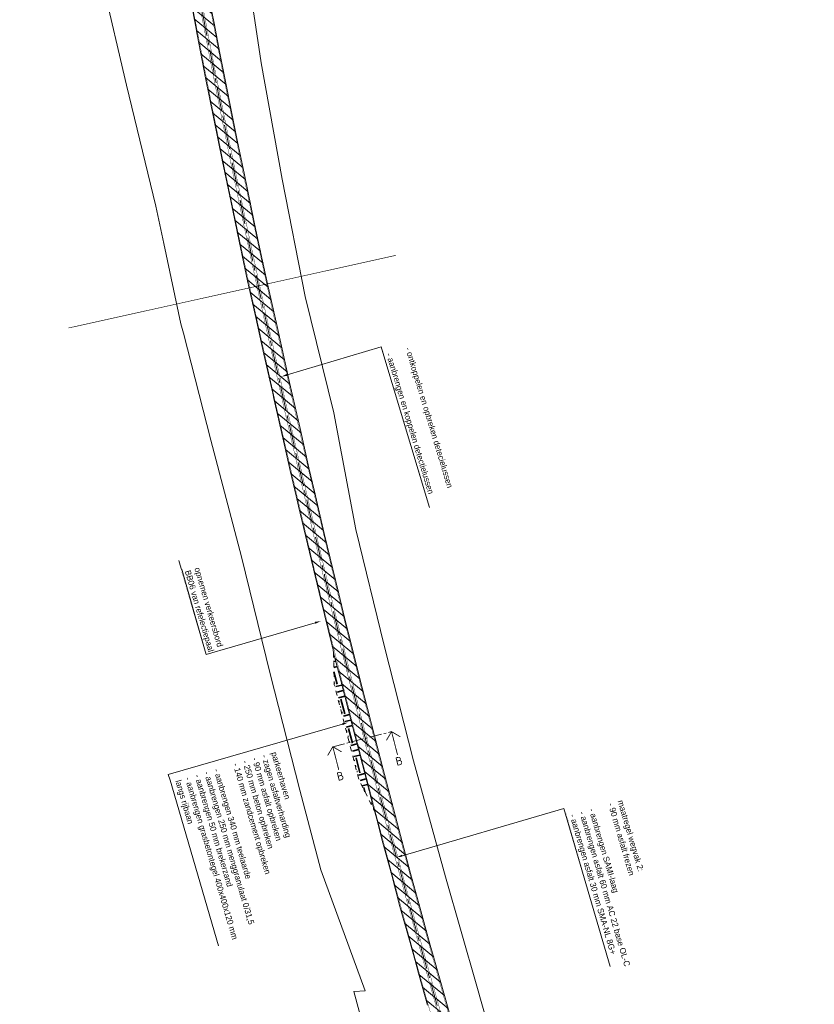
# Model space of a CAD drawing. Header units: metres. Extents: x 0 to 178216, y 0 to 407261.
# Tile 6 of 126: x 177883 to 178214, y 385651 to 386062. Entities that reach past the tile are written whole.
import ezdxf
from ezdxf import colors
from ezdxf.entities.mleader import LeaderData, LeaderLine
from ezdxf.enums import TextEntityAlignment as Align
from ezdxf.math import Vec2, Vec3

# ---------------------------------------------------------------- set-up
doc = ezdxf.new("R2010")
doc.units = ezdxf.units.M
for name, pattern in [('AM-AS', [16, 10, -2, 2, -2]), ('PHANTOM', [63.5, 31.75, -6.35, 6.35, -6.35, 6.35, -6.35]), ('VW-3-3_STREEP', [6, 3, -3]), ('XX-CENTER', [8, 5, -1, 1, -1]), ('XX-HIDDEN', [4, 2, -2])]:
    doc.linetypes.add(name, pattern=pattern)
doc.layers.get('0').update_dxf_attribs({"lineweight": 18})
for name, color, linetype, lineweight in [('B-WE-VH-VERHARDING_KANTVERHARDING-G', 50, 'Continuous', 18), ('N-WE-VH-KANTOPSLUITING_VOORKANTBAND-G', 50, 'Continuous', 35), ('N-WE-VH-MATERIAALGRENS-G', 7, 'XX-HIDDEN', 18), ('N-WE-VH-VERHARDING_ASFALT-WEGVAK_2', 7, 'Continuous', 18), ('N-WE-VW-MARKERING_LANGS_STREEP_33-G', 7, 'VW-3-3_STREEP', 18), ('N-WE-VW-MARKERING_LANGS_STREEP_DOORGETROKKEN_3X015-G', 7, 'Continuous', 18), ('X-XX-AL-TEKENBLAD-T50-2_2', 7, 'Continuous', 18), ('X-XX-AL-VERWIJZING-S', 7, 'XX-CENTER', 18), ('X-XX-AL-VERWIJZING_DOORSNEDE-G', 7, 'XX-CENTER', 18), ('X-XX-AL-WERKGRENS-G_OVERZICHTSKAART', 7, 'XX-WERKGRENS', 18), ('X02-XX-AL-REFERENTIE-G', 7, 'Continuous', 18)]:
    doc.layers.add(name, color=color, linetype=linetype, lineweight=lineweight)
doc.layers.add('N-WE-AM-AS_WEG-G', color=10, linetype='AM-AS', lineweight=18, plot=False)
doc.layers.add('X-XX-AL-HULPLIJN-G', color=210, linetype='Continuous', lineweight=18, plot=False)
doc.styles.add('Futurabook1-1000', font='LT.TTF', dxfattribs={"height": 2.5})
doc.styles.add('NLCS-ISO', font='NLCS-ISO.ttf')
doc.styles.add('NLCS-ISO-M200-T35', font='NLCS-ISO.ttf', dxfattribs={"height": 0.7})
doc.linetypes.add('XX-WERKGRENS', pattern='A,0,[137,NLCS.SHX,S=0.1,R=0,X=-1.1,Y=-1.35],-6', length=6)

# ---------------------------------------------------------------- blocks, each defined once
blk = doc.blocks.new('SAL-VERWIJZING_AANZICHT_BOVEN-SO')
at = {"linetype": 'Continuous', "const_width": 0.35, "flags": 128}
for points in [[(3, 7), (0, 10), (-3, 7)], [(0, 10), (0, 0)]]:
    blk.add_lwpolyline(points, dxfattribs=at)
at = {"lineweight": 50, "style": 'NLCS-ISO'}
blk.add_attdef('...', text='', height=5, dxfattribs=at).set_placement((-0.02, -0.9), align=Align.TOP_CENTER)

msp = doc.modelspace()

# ---------------------------------------------------------------- hatches: boundary and pattern name
at = {"layer": 'N-WE-VH-KANTOPSLUITING_VOORKANTBAND-G', "transparency": 33554559}
h = msp.add_hatch(dxfattribs=at)
h.set_pattern_fill('EARTH', color=256, angle=194.497486)
h.paths.add_polyline_path([(178021.7302, 385766.3336), (178020.9076, 385769.539), (178017.5024, 385782.8864), (178016.8774, 385785.397), (178016.307, 385787.589), (178013.549, 385798.071), (178013.92, 385784.743), (178018.196, 385768.207), (178024.102, 385745.365), (178030.4611, 385732.4763), (178027.5206, 385743.8169), (178024.4402, 385755.7794)])
h.paths.add_polyline_path([(178021.831, 385766.355), (178021.685, 385766.921), (178016.8774, 385785.397), (178017.5024, 385782.8864), (178020.9076, 385769.539), (178021.7302, 385766.3336), (178024.4402, 385755.7794), (178027.5206, 385743.8169), (178030.4611, 385732.4763), (178030.516, 385732.365), (178026.481, 385748.27)])
at = {"layer": 'N-WE-VH-VERHARDING_ASFALT-WEGVAK_2', "transparency": 33554687}
h = msp.add_hatch(dxfattribs=at)
h.set_pattern_fill('ANSI31', color=256, angle=180.002807)
h.set_pattern_definition([(140.42479, (177885.5417, 386960.7556), (-2.0227626, -2.447255), [])])
h.paths.add_polyline_path([(177995.214, 385910.867), (177990.028, 385934.185), (177986.022, 385952.065), (177983.719, 385962.826), (177980.669, 385977.141), (177976.398, 385997.486), (177973.338, 386012.022), (177966.182, 386048.283), (177963.759, 386060.775), (177962.81, 386065.614), (177959.974, 386079.994), (177955.459, 386104.901), (177951.661, 386126.063), (177947.878, 386147.787), (177945.933, 386159.066), (177943.877, 386170.102), (177938.124, 386204.591), (177933.832, 386231.2), (177930.761, 386251.328), (177929.78, 386257.652), (177927.203, 386274.858), (177924.737, 386292.159), (177921.122, 386316.742), (177918.187, 386337.915), (177915.695, 386356.606), (177915.369, 386358.957), (177912.773, 386379.72), (177910.897, 386393.76), (177909.165, 386410.205), (177907.492, 386425.268), (177905.944, 386439.664), (177904.344, 386455.783), (177902.683, 386475.121), (177901.426, 386491.352), (177900.331, 386507.512), (177899.43, 386523.217), (177898.407, 386544.159), (177897.917, 386555.42), (177897.562, 386563.588), (177897.004, 386577.494), (177896.957, 386579.046), (177896.6, 386590.662), (177896.229, 386603.484), (177892.69, 386604.411), (177892.121, 386604.56), (177891.972, 386604.6), (177891.546, 386604.711), (177888.408, 386605.533), (177888.048, 386605.627), (177887.857, 386605.678), (177887.914, 386603.549), (177888.167, 386597.635), (177888.709, 386584.133), (177889.198, 386569.221), (177889.88, 386555.039), (177889.912, 386554.37), (177890.755, 386537.173), (177891.586, 386522.126), (177892.404, 386508.173), (177892.48, 386507.043), (177893.63, 386490.053), (177895.523, 386466.369), (177896.573, 386455.077), (177897.119, 386449.202), (177898.862, 386431.343), (177900.43, 386416.011), (177902.622, 386396.9), (177904.976, 386377.49), (177906.422, 386366.255), (177907.584, 386357.342), (177907.819, 386355.624), (177910.422, 386336.561), (177912.776, 386319.744), (177915.744, 386299.052), (177917.564, 386286.522), (177920.218, 386268.705), (177922.087, 386256.492), (177922.277, 386255.247), (177922.92, 386251.049), (177923.084, 386249.981), (177926.012, 386230.937), (177928.795, 386213.276), (177931.911, 386194.143), (177935.064, 386175.572), (177937.832, 386159.073), (177938.076, 386157.701), (177940.697, 386142.93), (177943.9, 386124.763), (177946.583, 386109.706), (177949.598, 386093.491), (177952.64, 386077.486), (177956.099, 386059.274), (177956.687, 386056.175), (177960.199, 386038.069), (177963.626, 386020.954), (177967.244, 386003.055), (177970.673, 385986.64), (177974.249, 385969.854), (177976.079, 385961.24), (177977.755, 385953.354), (177981.126, 385938.045), (177984.527, 385922.71), (177988.206, 385906.446), (177988.71, 385904.232), (177992.436, 385887.848), (177995.572, 385874.122), (177998.01, 385863.567), (177999.01, 385859.237), (178001.877, 385847.039), (178008.457, 385819.728), (178012.798, 385802.088), (178013.423, 385799.313), (178013.549, 385798.071), (178016.307, 385787.589), (178021.685, 385766.921), (178021.831, 385766.355), (178026.481, 385748.27), (178030.516, 385732.365), (178030.84, 385731.653), (178031.624, 385728.672), (178034.224, 385718.79), (178037.884, 385705.216), (178041.328, 385692.151), (178045.26, 385678.18), (178047.636, 385669.684), (178049.057, 385664.358), (178052.837, 385650.99), (178057.395, 385634.763), (178057.91, 385632.958), (178059.044, 385628.983), (178060.149, 385625.109), (178060.676, 385623.26), (178065.521, 385606.743), (178069.933, 385591.761), (178073.094, 385581.093), (178075.42, 385573.544), (178077.613, 385566.012), (178082.439, 385550.172), (178087.015, 385535.14), (178097.445, 385501.575), (178101.002, 385490.27), (178104.971, 385477.898), (178105.815, 385475.267), (178111.202, 385458.48), (178116.002, 385443.708), (178119.922, 385432.228), (178124.533, 385418.284), (178129.19, 385404.253), (178135.288, 385386.348), (178136.502, 385382.9), (178141.818, 385367.81), (178147.533, 385351.355), (178153.768, 385333.815), (178158.723, 385320.005), (178163.972, 385305.378), (178168.804, 385292.035), (178170.083, 385288.565), (178174.559, 385276.417), (178175.223, 385274.041), (178176.862, 385268.394), (178178.746, 385262.622), (178180.749, 385256.427), (178182.1771, 385252.0249), (178190.9493, 385255.3569), (178182.428, 385277.926), (178177.581, 385291.227), (178175.06, 385298.147), (178167.121, 385319.938), (178160.274, 385339.248), (178153.55, 385358.159), (178146.875, 385377.426), (178144.102, 385385.56), (178140.991, 385394.681), (178135.185, 385411.663), (178128.952, 385430.183), (178116.226, 385468.907), (178112.521, 385480.37), (178110.199, 385487.551), (178108.642, 385492.458), (178103.472, 385508.678), (178098.808, 385523.904), (178092.8, 385543.42), (178086.881, 385563.008), (178082.947, 385575.771), (178081.673, 385580.026), (178075.161, 385602.218), (178070.098, 385619.523), (178067.898, 385627.228), (178066.786, 385631.019), (178065.628, 385634.98), (178064.272, 385639.64), (178060.15, 385654.034), (178055.21, 385671.8), (178053.943, 385676.113), (178049.175, 385693.523), (178045.785, 385706.033), (178040.921, 385724.522), (178034.173, 385749.966), (178029.497, 385768.313), (178028.863, 385770.538), (178024.431, 385787.831), (178020.951, 385801.821), (178018.377, 385812.126), (178015.808, 385822.674), (178009.752, 385847.83), (178005.67, 385865.353), (178003.281, 385875.327), (177999.64, 385891.715)])

# ---------------------------------------------------------------- linework, layer by layer
at = {"layer": 'B-WE-VH-VERHARDING_KANTVERHARDING-G', "ltscale": 0.2, "flags": 128}
for points in [[(177952.64, 386077.486), (177956.099, 386059.274), (177956.687, 386056.175), (177960.199, 386038.069), (177963.626, 386020.954), (177967.244, 386003.055), (177970.673, 385986.64), (177974.249, 385969.854), (177976.079, 385961.24), (177977.755, 385953.354), (177981.126, 385938.045), (177984.527, 385922.71), (177988.206, 385906.446), (177988.71, 385904.232), (177992.436, 385887.848), (177995.572, 385874.122), (177998.01, 385863.567), (177999.01, 385859.237), (178001.877, 385847.039), (178008.457, 385819.728), (178012.798, 385802.088), (178013.423, 385799.313), (178013.549, 385798.071), (178016.307, 385787.589), (178021.685, 385766.921), (178021.831, 385766.355), (178026.481, 385748.27), (178030.516, 385732.365)], [(178064.272, 385639.64), (178060.15, 385654.034), (178055.21, 385671.8), (178053.943, 385676.113), (178049.175, 385693.523), (178045.785, 385706.033), (178040.921, 385724.522), (178034.173, 385749.966), (178029.497, 385768.313), (178028.863, 385770.538), (178024.431, 385787.831), (178020.951, 385801.821), (178018.377, 385812.126), (178015.808, 385822.674), (178009.752, 385847.83), (178005.67, 385865.353), (178003.281, 385875.327), (177999.64, 385891.715), (177995.214, 385910.867), (177990.028, 385934.185), (177986.022, 385952.065), (177983.719, 385962.826), (177980.669, 385977.141), (177976.398, 385997.486), (177973.338, 386012.022), (177966.182, 386048.283), (177963.759, 386060.775), (177962.81, 386065.614)], [(178030.516, 385732.365), (178030.84, 385731.653), (178031.624, 385728.672), (178034.224, 385718.79), (178037.884, 385705.216), (178041.328, 385692.151), (178045.26, 385678.18), (178047.636, 385669.684), (178049.057, 385664.358), (178052.837, 385650.99)]]:
    msp.add_lwpolyline(points, dxfattribs=at)
at = {"layer": 'N-WE-AM-AS_WEG-G', "flags": 128}
msp.add_lwpolyline([(177891.9878, 386604.6), (177891.9998, 386604.3061), (177892.3178, 386594.7216), (177892.6437, 386584.0038), (177893.0856, 386572.5652), (177893.5466, 386561.2911), (177893.8325, 386555.2265), (177894.5894, 386539.1328), (177894.9833, 386531.6727), (177895.5672, 386521.101), (177896.4361, 386507.2818), (177896.5551, 386505.3923), (177897.3279, 386493.5849), (177898.1976, 386481.8407), (177899.5763, 386465.0739), (177900.4272, 386455.4262), (177900.59, 386453.5799), (177901.5707, 386443.7888), (177903.0875, 386428.6935), (177904.5612, 386415.0303), (177905.9361, 386402.8688), (177907.3999, 386390.1184), (177908.8345, 386378.1542), (177910.3182, 386366.525), (177911.7001, 386356.0689), (177912.0569, 386353.3633), (177915.8656, 386325.7794), (177918.0634, 386310.2298), (177919.9862, 386296.9372), (177921.9721, 386283.4686), (177924.404, 386266.9186), (177925.8958, 386257.0707), (177926.0848, 386255.8246), (177926.7128, 386251.6791), (177929.1345, 386235.9155), (177931.6512, 386219.9866), (177934.113, 386204.8932), (177936.3378, 386191.413), (177938.8786, 386176.1873), (177941.9274, 386158.3693), (177943.0692, 386151.7019), (177945.342, 386138.9737), (177947.9818, 386123.893), (177950.6265, 386109.5518), (177955.3472, 386083.7893), (177958.0437, 386069.6887), (177959.9246, 386060.0194), (177960.7417, 386055.817), (177963.4435, 386041.778), (177966.4421, 386026.721), (177969.052, 386013.7723), (177971.7005, 386000.6046), (177974.5082, 385987.3483), (177977.4921, 385973.0768), (177979.8528, 385962.0429), (177980.1157, 385960.8158), (177982.8624, 385948.2262), (177985.8661, 385934.6202), (177988.458, 385922.9937), (177990.5559, 385913.5881), (177993.5256, 385900.3245), (177996.7302, 385886.4202), (178000.1321, 385871.7516), (178001.8271, 385864.4527), (178003.2199, 385858.4584), (178006.4506, 385844.7737), (178009.8834, 385830.3556), (178012.6449, 385818.8848), (178015.4434, 385807.6229), (178018.4883, 385795.484), (178021.3811, 385783.8639), (178024.7827, 385770.5305), (178025.6046, 385767.3279), (178028.3145, 385756.7742), (178031.3934, 385744.8176), (178034.8689, 385731.4135), (178035.3666, 385729.5479), (178038.2514, 385718.7204), (178041.4942, 385706.6512), (178044.6349, 385695.0384), (178048.4276, 385681.2135), (178051.3266, 385670.7016), (178051.3722, 385670.5361), (178054.9508, 385657.8684), (178058.9975, 385643.5315), (178061.5572, 385634.6296), (178063.604, 385627.6541), (178068.5078, 385610.8167), (178073.1356, 385595.0756), (178077.8042, 385579.2909), (178079.1969, 385574.6579), (178083.157, 385561.4866), (178087.5346, 385546.8719), (178098.6256, 385510.75), (178103.1798, 385496.3015), (178108.2874, 385480.342), (178108.6862, 385479.1066), (178113.8369, 385463.1566), (178119.5902, 385445.6237), (178129.2436, 385416.6835), (178133.9262, 385402.8196), (178140.0123, 385384.8892), (178140.2526, 385384.2053), (178145.2217, 385370.0398), (178150.0725, 385356.1134), (178155.0591, 385342.0176), (178159.3881, 385329.7935), (178163.0777, 385319.3726), (178167.6442, 385306.6881), (178172.7631, 385292.4994), (178173.721, 385289.8598), (178177.349, 385279.8577), (178180.8228, 385270.2782), (178183.8413, 385262.0078), (178184.3469, 385260.5852), (178186.0913, 385255.6822), (178187.4585, 385251.5977), (178191.9047, 385235.4835), (178192.1561, 385234.5117)], dxfattribs=at)
at = {"layer": 'N-WE-VH-MATERIAALGRENS-G', "flags": 128}
msp.add_lwpolyline([(178013.549, 385798.071), (178013.92, 385784.743), (178024.102, 385745.365), (178030.516, 385732.365)], dxfattribs=at)
at = {"layer": 'N-WE-VW-MARKERING_LANGS_STREEP_33-G', "flags": 128}
msp.add_lwpolyline([(177895.5596, 386604.7455, 0.15, 0.15, 0), (177895.5721, 386604.4381, 0.15, 0.15, 0), (177895.8907, 386594.8352, 0.15, 0.15, 0), (177896.2164, 386584.1271, 0.15, 0.15, 0), (177896.6575, 386572.7072, 0.15, 0.15, 0), (177897.1178, 386561.4483, 0.15, 0.15, 0), (177897.4032, 386555.3949, 0.15, 0.15, 0), (177898.1597, 386539.3111, 0.15, 0.15, 0), (177898.5529, 386531.8655, 0.15, 0.15, 0), (177899.1357, 386521.3117, 0.15, 0.15, 0), (177900.0038, 386507.5061, 0.15, 0.15, 0), (177900.1224, 386505.6214, 0.15, 0.15, 0), (177900.894, 386493.8336, 0.15, 0.15, 0), (177901.7615, 386482.1192, 0.15, 0.15, 0), (177903.1382, 386465.3774, 0.15, 0.15, 0), (177903.9881, 386455.7403, 0.15, 0.15, 0), (177904.149, 386453.915, 0.15, 0.15, 0), (177905.1276, 386444.1451, 0.15, 0.15, 0), (177906.643, 386429.0638, 0.15, 0.15, 0), (177908.1144, 386415.4227, 0.15, 0.15, 0), (177909.4878, 386403.2735, 0.15, 0.15, 0), (177910.9502, 386390.535, 0.15, 0.15, 0), (177912.3822, 386378.5933, 0.15, 0.15, 0), (177913.8631, 386366.9854, 0.15, 0.15, 0), (177915.244, 386356.5372, 0.15, 0.15, 0), (177915.5995, 386353.8414, 0.15, 0.15, 0), (177919.4059, 386326.274, 0.15, 0.15, 0), (177921.6021, 386310.7359, 0.15, 0.15, 0), (177923.5234, 386297.4538, 0.15, 0.15, 0), (177925.5086, 386283.99, 0.15, 0.15, 0), (177927.9396, 386267.4461, 0.15, 0.15, 0), (177929.4302, 386257.6061, 0.15, 0.15, 0), (177929.6191, 386256.3607, 0.15, 0.15, 0), (177930.2466, 386252.2182, 0.15, 0.15, 0), (177932.6666, 386236.4659, 0.15, 0.15, 0), (177935.1807, 386220.5533, 0.15, 0.15, 0), (177937.6405, 386205.4719, 0.15, 0.15, 0), (177939.8643, 386191.9982, 0.15, 0.15, 0), (177942.4033, 386176.783, 0.15, 0.15, 0), (177945.4509, 386158.9722, 0.15, 0.15, 0), (177946.5904, 386152.3178, 0.15, 0.15, 0), (177948.8621, 386139.5961, 0.15, 0.15, 0), (177951.5002, 386124.5254, 0.15, 0.15, 0), (177954.1423, 386110.1981, 0.15, 0.15, 0), (177958.8609, 386084.4472, 0.15, 0.15, 0), (177961.5537, 386070.3657, 0.15, 0.15, 0), (177963.4335, 386060.702, 0.15, 0.15, 0), (177964.2513, 386056.4959, 0.15, 0.15, 0), (177966.9516, 386042.4649, 0.15, 0.15, 0), (177969.9471, 386027.4232, 0.15, 0.15, 0), (177972.5563, 386014.4786, 0.15, 0.15, 0), (177975.2015, 386001.3274, 0.15, 0.15, 0), (177978.0063, 385988.0845, 0.15, 0.15, 0), (177980.9894, 385973.8165, 0.15, 0.15, 0), (177983.3484, 385962.7908, 0.15, 0.15, 0), (177983.6097, 385961.5711, 0.15, 0.15, 0), (177986.354, 385948.9925, 0.15, 0.15, 0), (177989.356, 385935.3944, 0.15, 0.15, 0), (177991.9471, 385923.7715, 0.15, 0.15, 0), (177994.0449, 385914.3663, 0.15, 0.15, 0), (177997.0115, 385901.1164, 0.15, 0.15, 0), (178000.2131, 385887.2254, 0.15, 0.15, 0), (178003.6144, 385872.5592, 0.15, 0.15, 0), (178005.3092, 385865.2613, 0.15, 0.15, 0), (178006.7005, 385859.2737, 0.15, 0.15, 0), (178009.9289, 385845.5983, 0.15, 0.15, 0), (178013.3599, 385831.188, 0.15, 0.15, 0), (178016.1173, 385819.7342, 0.15, 0.15, 0), (178018.9116, 385808.4889, 0.15, 0.15, 0), (178021.9564, 385796.3507, 0.15, 0.15, 0), (178024.8475, 385784.7376, 0.15, 0.15, 0), (178028.2459, 385771.4167, 0.15, 0.15, 0), (178029.0671, 385768.2165, 0.15, 0.15, 0), (178031.7769, 385757.6633, 0.15, 0.15, 0), (178034.8545, 385745.7119, 0.15, 0.15, 0), (178038.3261, 385732.3228, 0.15, 0.15, 0), (178038.8205, 385730.4692, 0.15, 0.15, 0), (178041.7047, 385719.6443, 0.15, 0.15, 0), (178044.9457, 385707.5816, 0.15, 0.15, 0), (178048.084, 385695.9779, 0.15, 0.15, 0), (178051.8743, 385682.1615, 0.15, 0.15, 0), (178054.7726, 385671.652, 0.15, 0.15, 0), (178054.8154, 385671.4966, 0.15, 0.15, 0), (178058.3909, 385658.8402, 0.15, 0.15, 0), (178062.4354, 385644.511, 0.15, 0.15, 0), (178064.99, 385635.6268, 0.15, 0.15, 0), (178067.0351, 385628.6572, 0.15, 0.15, 0), (178071.9387, 385611.8206, 0.15, 0.15, 0), (178076.5643, 385596.0866, 0.15, 0.15, 0), (178081.2299, 385580.3124, 0.15, 0.15, 0), (178082.6203, 385575.6869, 0.15, 0.15, 0), (178086.5808, 385562.5141, 0.15, 0.15, 0), (178090.9555, 385547.9094, 0.15, 0.15, 0), (178102.039, 385511.8119, 0.15, 0.15, 0), (178106.5868, 385497.3836, 0.15, 0.15, 0), (178111.6906, 385481.4359, 0.15, 0.15, 0), (178112.088, 385480.2048, 0.15, 0.15, 0), (178117.236, 385464.2631, 0.15, 0.15, 0), (178122.984, 385446.7465, 0.15, 0.15, 0), (178132.6325, 385417.821, 0.15, 0.15, 0), (178137.3121, 385403.9661, 0.15, 0.15, 0), (178143.3912, 385386.0562, 0.15, 0.15, 0), (178143.6252, 385385.3901, 0.15, 0.15, 0), (178148.5962, 385371.2194, 0.15, 0.15, 0), (178153.4455, 385357.2974, 0.15, 0.15, 0), (178158.4292, 385343.2098, 0.15, 0.15, 0), (178162.7578, 385330.9869, 0.15, 0.15, 0), (178166.4443, 385320.5746, 0.15, 0.15, 0), (178171.0076, 385307.8989, 0.15, 0.15, 0), (178176.1245, 385293.7157, 0.15, 0.15, 0), (178177.0813, 385291.0792, 0.15, 0.15, 0), (178180.7095, 385281.0767, 0.15, 0.15, 0), (178184.0346, 385271.9072, 0.15, 0.15, 0.01081962), (178184.3472, 385271.1002, 0.15, 0.15, 0), (178185.7586, 385267.6777, 0.15, 0.15, -0.00691291), (178185.9624, 385267.1636, 0.15, 0.15, 0), (178192.64, 385249.61, 0.15, 0.15, 0), (178197.128, 385237.787, 0.15, 0.15, 0), (178197.6451, 385236.4222, 0, 0, 0)], format="xyseb", dxfattribs=at)
at = {"layer": 'N-WE-VW-MARKERING_LANGS_STREEP_33-G', "const_width": 0.15, "flags": 128}
msp.add_lwpolyline([(177888.4161, 386604.4545), (177888.4275, 386604.1741), (177888.7449, 386594.608), (177889.0711, 386583.8805), (177889.5137, 386572.4232), (177889.9753, 386561.1339), (177890.2617, 386555.0582), (177891.0191, 386538.9546), (177891.4138, 386531.4799), (177891.9987, 386520.8903), (177892.8684, 386507.0575), (177892.9877, 386505.1633), (177893.7618, 386493.3361), (177894.6337, 386481.5622), (177896.0145, 386464.7704), (177896.8663, 386455.1122), (177897.031, 386453.2448), (177898.0138, 386443.4325), (177899.532, 386428.3231), (177901.0081, 386414.6378), (177902.3843, 386402.4642), (177903.8495, 386389.7017), (177905.2869, 386377.7152), (177906.7732, 386366.0646), (177908.1562, 386355.6005), (177908.5143, 386352.8851), (177912.3253, 386325.2848), (177914.5247, 386309.7238), (177916.449, 386296.4206), (177918.4357, 386282.9471), (177920.8684, 386266.391), (177922.3614, 386256.5353), (177922.5505, 386255.2885), (177923.1789, 386251.14), (177925.6024, 386235.3652), (177928.1217, 386219.4199), (177930.5854, 386204.3144), (177932.8113, 386190.8277), (177935.3538, 386175.5917), (177938.4039, 386157.7664), (177939.5479, 386151.086), (177941.8219, 386138.3514), (177944.4634, 386123.2607), (177947.1106, 386108.9055), (177951.8335, 386083.1314), (177954.5337, 386069.0117), (177956.4156, 386059.3369), (177957.232, 386055.1381), (177959.9353, 386041.0911), (177962.937, 386026.0187), (177965.5478, 386013.066), (177968.1996, 385999.8818), (177971.0101, 385986.6122), (177973.9947, 385972.337), (177976.3572, 385961.295), (177976.6216, 385960.0605), (177979.3707, 385947.4599), (177982.3763, 385933.846), (177984.9689, 385922.2159), (177987.067, 385912.8099), (177990.0397, 385899.5325), (177993.2474, 385885.6149), (177996.6498, 385870.944), (177998.3451, 385863.644), (177999.7394, 385857.6432), (178002.9723, 385843.949), (178006.4069, 385829.5233), (178009.1725, 385818.0354), (178011.9751, 385806.757), (178015.0203, 385794.6174), (178017.9148, 385782.9903), (178021.3196, 385769.6444), (178022.1421, 385766.4393), (178024.8521, 385755.8852), (178027.9324, 385743.9233), (178031.4118, 385730.5042), (178031.9126, 385728.6266), (178034.7982, 385717.7964), (178038.0427, 385705.7208), (178041.1858, 385694.0989), (178044.9809, 385680.2654), (178047.8805, 385669.7513), (178047.9289, 385669.5755), (178051.5107, 385656.8966), (178055.5595, 385642.552), (178058.1243, 385633.6324), (178060.1729, 385626.6511), (178065.077, 385609.8127), (178069.7068, 385594.0645), (178074.3785, 385578.2694), (178075.7735, 385573.6288), (178079.7331, 385560.4591), (178084.1137, 385545.8344), (178095.2123, 385509.688), (178099.7728, 385495.2194), (178104.8841, 385479.2481), (178105.2843, 385478.0084), (178110.4377, 385462.0501), (178116.1964, 385444.5008), (178125.8546, 385415.546), (178130.5403, 385401.6732), (178136.6334, 385383.7223), (178136.8799, 385383.0204), (178141.8472, 385368.8602), (178146.6996, 385354.9294), (178151.6891, 385340.8254), (178156.0185, 385328.6002), (178159.7111, 385318.1707), (178164.2808, 385305.4772), (178169.4016, 385291.2832), (178170.3607, 385288.6404), (178173.9885, 385278.6388), (178177.2154, 385269.7403, -0.00838545), (178177.4334, 385269.106), (178181.581, 385256.349), (178183.528, 385250.248), (178184.507, 385246.915), (178186.176, 385241.011), (178187.961, 385234.378), (178188.2321, 385233.416)], format="xyb", dxfattribs=at)
at = {"layer": 'N-WE-VW-MARKERING_LANGS_STREEP_DOORGETROKKEN_3X015-G', "const_width": 0.15, "flags": 128}
for points in [[(177957.4792, 386069.5799), (177959.3602, 386059.9096), (177960.1772, 386055.7078), (177962.8792, 386041.6675), (177965.8783, 386026.608), (177968.4884, 386013.6587), (177971.1375, 386000.4884), (177973.9456, 385987.2299), (177976.9296, 385972.9578), (177979.2906, 385961.9226), (177979.5537, 385960.6943), (177982.3008, 385948.1029), (177985.3048, 385934.4957), (177987.8968, 385922.8686), (177989.9948, 385913.4629), (177992.965, 385900.1971), (177996.1701, 385886.2907), (177999.572, 385871.6217), (178001.2671, 385864.3226), (178002.6601, 385858.3273), (178005.8912, 385844.641), (178009.3243, 385830.2218), (178012.0864, 385818.7482), (178014.8855, 385807.4837), (178017.9305, 385795.3446), (178020.8236, 385783.7234), (178024.2257, 385770.388), (178025.0477, 385767.185), (178027.7576, 385756.6312), (178030.8368, 385744.6737), (178034.3129, 385731.2673), (178034.811, 385729.3997), (178037.696, 385718.5718), (178040.9391, 385706.5016), (178044.0802, 385694.8873), (178047.8732, 385681.061), (178050.7723, 385670.5488), (178050.8183, 385670.3816), (178054.3975, 385657.7121), (178058.4445, 385643.374)], [(177958.6083, 386069.7976), (177960.489, 386060.1292), (177961.3062, 386055.9262), (177964.0077, 386041.8885), (177967.0058, 386026.8339), (177969.6156, 386013.8859), (177972.2636, 386000.7209), (177975.0708, 385987.4667), (177978.0546, 385973.1958), (177980.4151, 385962.1632), (177980.6776, 385960.9373), (177983.4239, 385948.3494), (177986.4274, 385934.7447), (177989.0192, 385923.1188), (177991.1171, 385913.7132), (177994.0863, 385900.4518), (177997.2904, 385886.5497), (178000.6922, 385871.8815), (178002.3872, 385864.5827), (178003.7797, 385858.5896), (178007.0101, 385844.9063), (178010.4426, 385830.4895), (178013.2034, 385819.0214), (178016.0012, 385807.7622), (178019.0461, 385795.6234), (178021.9386, 385784.0044), (178025.3397, 385770.6731), (178026.1615, 385767.4708), (178028.8714, 385756.9172), (178031.9501, 385744.9614), (178035.425, 385731.5597), (178035.9221, 385729.6961), (178038.8069, 385718.869), (178042.0494, 385706.8009), (178045.1896, 385695.1895), (178048.982, 385681.3659), (178051.8808, 385670.8545), (178051.926, 385670.6906), (178055.5041, 385658.0247), (178059.5504, 385643.689)]]:
    msp.add_lwpolyline(points, dxfattribs=at)
at = {"layer": 'X-XX-AL-HULPLIJN-G', "flags": 128}
for points in [[(177952.64, 386077.486), (177956.099, 386059.274), (177956.687, 386056.175), (177960.199, 386038.069), (177963.626, 386020.954), (177967.244, 386003.055), (177970.673, 385986.64), (177974.249, 385969.854), (177976.079, 385961.24), (177977.755, 385953.354), (177981.126, 385938.045), (177984.527, 385922.71), (177988.206, 385906.446), (177988.71, 385904.232), (177992.436, 385887.848), (177995.572, 385874.122), (177998.01, 385863.567), (177999.01, 385859.237), (178001.877, 385847.039), (178008.457, 385819.728), (178012.798, 385802.088), (178013.423, 385799.313), (178013.549, 385798.071), (178016.307, 385787.589), (178021.685, 385766.921), (178021.831, 385766.355), (178026.481, 385748.27), (178030.516, 385732.365), (178030.84, 385731.653), (178031.624, 385728.672), (178034.224, 385718.79), (178037.884, 385705.216), (178041.328, 385692.151), (178045.26, 385678.18), (178047.636, 385669.684), (178049.057, 385664.358), (178052.837, 385650.99)], [(178064.272, 385639.64), (178060.15, 385654.034), (178055.21, 385671.8), (178053.943, 385676.113), (178049.175, 385693.523), (178045.785, 385706.033), (178040.921, 385724.522), (178034.173, 385749.966), (178029.497, 385768.313), (178028.863, 385770.538), (178024.431, 385787.831), (178020.951, 385801.821), (178018.377, 385812.126), (178015.808, 385822.674), (178009.752, 385847.83), (178005.67, 385865.353), (178003.281, 385875.327), (177999.64, 385891.715), (177995.214, 385910.867), (177990.028, 385934.185), (177986.022, 385952.065), (177983.719, 385962.826), (177980.669, 385977.141), (177976.398, 385997.486), (177973.338, 386012.022), (177966.182, 386048.283), (177963.759, 386060.775), (177962.81, 386065.614)]]:
    msp.add_lwpolyline(points, dxfattribs=at)
at = {"layer": 'X-XX-AL-WERKGRENS-G_OVERZICHTSKAART', "flags": 128}
msp.add_lwpolyline([(178172.1025, 385210.5049), (178166.509, 385224.87), (178149.25, 385271.913), (178132.535, 385319.672), (178130.724, 385324.955), (178116.338, 385366.929), (178100.174, 385414.242), (178093.761, 385433.425), (178087.05, 385452.263), (178072.16, 385493.198), (178069.835, 385499.59), (178053.221, 385546.912), (178038.733, 385595.279), (178038.537, 385596.014), (178033.357, 385615.147), (178022.085, 385656.779), (178022.178, 385656.784), (178026.805, 385656.986), (178008.366, 385707.451), (177999.603, 385740.763), (177987.159, 385789.348), (177975.157, 385838.187), (177962.405, 385886.769), (177950.92, 385931.432), (177949.894, 385935.42), (177942.769, 385968.842), (177939.447, 385984.428), (177929.448, 386025.753), (177927.206, 386035.021), (177917.325, 386077.461), (177915.796, 386084.029), (177915.109, 386087.764), (177906.687, 386133.518), (177898.282, 386183.152), (177890.221, 386232.794), (177882.709, 386282.605), (177874.46, 386334.31), (177865.9, 386382.04), (177858.4, 386432.24), (177850.83, 386482.65), (177845.15, 386532.73), (177837.854, 386584), (177823.475, 386624.835), (177824.359, 386630.643), (177824.999, 386634.852), (177827.03, 386648.205), (177828.524, 386658.027), (177828.364, 386666.141), (177826.764, 386747.025), (177827.336, 386806.59), (177827.158, 386815.456), (177826.8946, 386828.5891), (177825.455, 386900.361), (177825.3801, 386904.2765), (177825.376, 386904.277), (177801.986, 386907.055), (177742.337, 386914.14), (177694.734, 386920.342), (177695.545, 386926.754), (177687.988, 386927.238), (177687.777, 386927.448), (177687.51, 386927.58), (177678.88, 386927.62), (177677.91, 386927.35), (177672.01, 386927.63), (177669.24, 386927.64), (177661.69, 386928.19), (177659.6, 386928.61), (177654.212, 386928.964), (177656.97, 386955.673), (177658.02, 386965.84), (177659.37, 386978.84), (177659.8, 386982.9), (177660.62, 386987), (177660.727, 386989.217), (177660.77, 386991.27), (177660.773, 386993.038), (177663.02, 386992.78), (177663.4729, 386993.9704), (177663.2654, 386994.0013), (177669.0444, 387032.8731), (177670.6435, 387042.7499), (177672, 387055.08), (177676.99, 387074.53), (177684.12, 387094.06), (177693.82, 387114.23), (177704.73, 387132.3), (177718.19, 387150.18), (177748.17, 387184.69), (177750, 387187.25), (177750, 387191.372), (177754.546, 387197.141), (177758.931, 387203.79), (177763.27, 387210.47), (177769.305, 387219.91), (177775.27, 387229.395), (177777.99, 387234.07), (177782.385, 387242.429), (177786.574, 387250.893), (177789.972, 387258.24), (177793.16, 387265.68), (177795.704, 387272.073), (177798.095, 387278.524), (177802.785, 387291.89), (177807.32, 387305.31), (177811.417, 387317.977), (177814.7883, 387328.9441), (177815.329, 387330.703), (177816.83, 387337.07), (177817.947, 387346.605), (177818.611, 387359.607), (177818.766, 387364.673), (177819.01, 387372.62), (177819.062, 387379.378), (177818.942, 387386.135), (177818.627, 387393.647), (177818.14, 387401.15), (177816.69, 387414.14), (177813.25, 387440.72), (177810.19, 387459.99), (177808.935, 387470.53), (177808.041, 387478.038), (177807.643, 387481.383), (177807.14, 387485.61), (177806.74, 387488.11), (177805.98, 387493.21), (177801.5, 387519.28), (177792.4, 387564.26), (177783.78, 387602.92), (177775.1, 387647.25), (177761.87, 387700.5), (177758.795, 387711.716), (177755.632, 387722.907), (177752.36, 387734.146), (177749, 387745.36), (177746.529, 387753.372), (177743.994, 387761.363), (177739.614, 387774.867), (177735.17, 387788.35), (177732.317, 387796.829), (177729.401, 387805.286), (177724.889, 387818.304), (177723.261, 387823.213), (177720.464, 387831.651), (177718.225, 387837.911), (177716.581, 387842.888), (177714.95, 387847.87), (177711.917, 387856.226), (177709.92, 387861.6), (177707.077, 387869.108), (177699.766, 387888.245), (177695.34, 387899.89), (177692.01, 387908.746), (177688.726, 387917.618), (177686.881, 387922.537), (177684.97, 387927.43), (177682.679, 387933.024), (177680.283, 387938.573), (177679.692, 387939.764), (177679, 387940.9), (177677.683, 387943.131), (177667.016, 387941.49), (177665.939, 387946.751), (177663.87, 387956.191), (177661.021, 387964.444), (177659.02, 387970.43), (177653.03, 387984.894), (177624.563, 388048.917), (177598.407, 388104.619), (177589.629, 388123.54), (177572.257, 388161.349), (177553.619, 388200.837), (177544.563, 388219.3075), (177532.054, 388251.71), (177524.315, 388271.105), (177509.283, 388308.953), (177501.963, 388328.052), (177496.133, 388343.231), (177491.007, 388356.547), (177482.954, 388377.433), (177481.873, 388380.258), (177474.832, 388398.656), (177461.979, 388430.519), (177461.68, 388431.26), (177452.343, 388450.736), (177441.21, 388473.96), (177433.987, 388488.414), (177428.456, 388497.981), (177424.522, 388504.996), (177420.547, 388511.975), (177418.47, 388515.399), (177417.349, 388517.131), (177414.947, 388520.502), (177412.36, 388523.731), (177409.411, 388527.071), (177406.285, 388530.241), (177404.633, 388531.746), (177384.471, 388551.571), (177361.906, 388572.07), (177340.247, 388591.481), (177329.583, 388601.89), (177315.216, 388616.368), (177304.298, 388628.773), (177296.867, 388637.5), (177292.034, 388643.679), (177277.366, 388664.231), (177268.563, 388679.3), (177260.607, 388694.757), (177255.931, 388706.022), (177250.05, 388721.844), (177244.196, 388740.999), (177243.818, 388742.411), (177242.984, 388745.19), (177242.484, 388746.524), (177241.894, 388747.819), (177241.286, 388748.95), (177240.615, 388750.052), (177239.875, 388751.1), (177239.061, 388752.075), (177238.167, 388752.961), (177237.756, 388753.29), (177228.345, 388756.001), (177226.395, 388756.51), (177224.465, 388757.091), (177222.557, 388757.741), (177220.674, 388758.462), (177218.819, 388759.25), (177216.994, 388760.106), (177215.202, 388761.028), (177213.391, 388762.076), (177211.62, 388763.191), (177209.891, 388764.372), (177208.208, 388765.615), (177206.572, 388766.921), (177204.986, 388768.286), (177203.452, 388769.71), (177201.972, 388771.189), (177200.548, 388772.723), (177199.181, 388774.308), (177197.875, 388775.943), (177196.631, 388777.626), (177195.45, 388779.354), (177194.406, 388781.035), (177193.423, 388782.752), (177192.501, 388784.503), (177191.643, 388786.285), (177190.848, 388788.097), (177190.118, 388789.936), (177189.454, 388791.8), (177189.219, 388792.375), (177188.911, 388792.916), (177188.538, 388793.413), (177188.103, 388793.858), (177187.616, 388794.243), (177187.083, 388794.563), (177186.513, 388794.812), (177185.916, 388794.987), (177185.302, 388795.083), (177184.677, 388795.141), (177167.332, 388796.857), (177167.332, 388796.857), (177172.22, 388862.44), (177214.36, 388859.13), (177222.38, 388859.49), (177225.69, 388859.14), (177229.32, 388858.74), (177243.69, 388859.26), (177252.7, 388859.74), (177260.24, 388860.1), (177262.48, 388860.23), (177262.03, 388864.63), (177277.72, 388866.5), (177295.821, 388868.625), (177316.7405, 388826.49), (177301.666, 388820.122), (177300.059, 388818.919), (177298.184, 388816.69), (177296.398, 388813.635), (177296.138, 388813.113), (177295.764, 388812.168), (177295.465, 388811.208), (177295.051, 388809.18), (177294.712, 388807.109), (177294.255, 388804.195), (177293.81, 388801.266), (177293.529, 388799.795), (177292.959, 388797.486), (177291.937, 388794.085), (177290.243, 388789.015), (177289.73, 388787.758), (177288.473, 388785.076), (177287.079, 388782.466), (177286.334, 388781.179), (177285.084, 388779.207), (177283.715, 388777.312), (177282.978, 388776.387), (177281.188, 388774.412), (177278.422, 388771.575), (177275.321, 388768.135), (177274.546, 388767.266), (177272.847, 388765.437), (177272.515, 388764.984), (177272.176, 388764.34), (177271.949, 388763.636), (177271.88, 388763.293), (177271.803, 388762.456), (177271.845, 388761.619), (177271.913, 388761.216), (177273.021, 388755.991), (177277.361, 388738.752), (177284.024, 388712.389), (177287.21, 388700.369), (177289.937, 388692.958), (177293.07, 388684.93), (177296.504, 388677.678), (177301.309, 388669.022), (177306.055, 388661.773), (177311.875, 388653.867), (177319.8687, 388645.2663), (177326.3921, 388638.6237), (177344.4155, 388622.3565), (177346.583, 388624.912), (177347.037, 388624.984), (177358.175, 388614.973), (177368.416, 388605.821), (177387.078, 388589.83), (177404.026, 388574.082), (177404.132, 388573.994), (177408.067, 388570.52), (177412.168, 388566.689), (177417.372, 388561.714), (177418.293, 388560.796), (177420.398, 388558.7), (177426.506, 388552.378), (177432.452, 388545.904), (177435.931, 388541.916), (177439.305, 388537.84), (177446.435, 388528.885), (177453.457, 388519.844), (177460.179, 388510.958), (177466.783, 388501.984), (177469.012, 388498.784), (177471.116, 388495.502), (177475.115, 388488.751), (177478.893, 388481.874), (177483.457, 388472.969), (177486.151, 388467.367), (177487.79, 388463.958), (177491.839, 388455.615), (177496.998, 388445.069), (177501.129, 388436.691), (177503.325, 388432.207), (177505.482, 388427.704), (177510.038, 388417.983), (177518.886, 388398.685), (177519.499, 388397.378), (177523.342, 388389.184), (177528.037, 388379.366), (177532.796, 388369.578), (177539.131, 388356.573), (177545.401, 388343.536), (177550.452, 388332.927), (177555.776, 388321.669), (177559.43, 388313.876), (177563.054, 388306.07), (177566.541, 388298.476), (177569.995, 388290.868), (177573.873, 388282.227), (177577.713, 388273.581), (177601.301, 388222.985), (177601.301, 388222.985), (177603.62, 388223.61), (177603.76, 388223.07), (177604.021, 388222.212), (177605.4, 388217.7), (177605.54, 388217.11), (177604.591, 388216.781), (177608.82, 388206.48), (177612.957, 388197.147), (177617.927, 388186.6), (177623.057, 388175.517), (177627.931, 388165.794), (177631.945, 388157.748), (177635.661, 388149.255), (177639.487, 388142.064), (177647.126, 388126.596), (177671.375, 388072.878), (177676.206, 388062.236), (177681.001, 388051.578), (177686.077, 388040.198), (177687.849, 388036.191), (177691.118, 388028.802), (177695.859, 388017.986), (177700.566, 388007.154), (177705.071, 387996.693), (177709.54, 387986.215), (177711.775, 387980.87), (177713.951, 387975.501), (177714.889, 387972.803), (177715.309, 387971.097), (177715.916, 387966.289), (177716.383, 387963.235), (177717.525, 387956.696), (177718.968, 387949.078), (177720.3, 387945.162), (177721.845, 387941.326), (177724.669, 387934.629), (177727.337, 387927.868), (177730.837, 387918.569), (177736.919, 387902.011), (177739.656, 387894.81), (177742.601, 387887.258), (177745.596, 387879.726), (177748.504, 387872.554), (177751.475, 387865.365), (177764.017, 387826.956), (177766.771, 387818.522), (177767.016, 387817.774), (177779.268, 387779.358), (177792.029, 387736.954), (177803.738, 387697.918), (177814.7, 387663.4), (177833.423, 387599.039), (177854.228, 387513.661), (177861.146, 387495.912), (177865.166, 387483.834), (177866.22, 387480.67), (177866.51, 387473.14), (177850.317, 387472.288), (177851.64, 387465.36), (177859.3692, 387458.6696), (177865.6619, 387428.9408), (177871.1924, 387402.0154), (177876.799, 387377.5155), (177880.271, 387355.988), (177884.918, 387340.14), (177885.4663, 387338.4332), (177889.35, 387326.345), (177895.386, 387312.234), (177901.317, 387299.266), (177906.458, 387289.06), (177911.972, 387279.051), (177914.909, 387274.161), (177918.272, 387268.885), (177921.756, 387263.684), (177925.35, 387258.555), (177929.037, 387253.492), (177932.803, 387248.491), (177935.484, 387245.125), (177938.272, 387241.845), (177944.051, 387235.427), (177946.967, 387232.241), (177953.867, 387224.768), (177960.88, 387217.403), (177964.418, 387213.784), (177985.711, 387195.707), (178010.416, 387175.364), (178023.139, 387163.259), (178026.608, 387159.598), (178029.964, 387155.84), (178030.003, 387155.793), (178031.597, 387153.919), (178036.656, 387147.802), (178041.574, 387141.568), (178043.946, 387138.376), (178048.781, 387131.536), (178053.362, 387124.519), (178055.513, 387120.917), (178057.895, 387116.657), (178059.1705, 387114.2452), (178060.177, 387112.342), (178062.37, 387107.983), (178064.482, 387103.584), (178066.527, 387099.155), (178069.853, 387091.512), (178072.846, 387083.728), (178074.169, 387079.768), (178075.658, 387074.806), (178077.023, 387069.81), (178078.28, 387064.785), (178079.444, 387059.739), (178080.531, 387054.679), (178081.873, 387048.036), (178083.13, 387041.375), (178084.298, 387034.699), (178085.367, 387028.004), (178086.184, 387022.327), (178086.333, 387021.294), (178087.268, 387013.59), (178087.734, 387005.838), (178087.668, 387001.945), (178087.238, 386996.16), (178086.572, 386990.403), (178085.753, 386984.666), (178083.979, 386973.226), (178083.558, 386970.737), (178082.543, 386965.807), (178081.559, 386960.888), (178080.924, 386956.97), (178080.952, 386956.064), (178081.063, 386955.521), (178081.265, 386955), (178081.909, 386953.941), (178082.291, 386953.451), (178074.874, 386882.3343), (178063.458, 386883.571), (178063.312, 386883.311), (178063.139, 386882.917), (178062.651, 386881.26), (178062.134, 386874.909), (178062.17, 386874.381), (178047.863, 386876.655), (178047.905, 386876.739), (178048.051, 386877.161), (178048.239, 386877.937), (178048.335, 386878.732), (178048.35, 386879.131), (178048.322, 386880.027), (178048.202, 386880.916), (178048.103, 386881.352), (178047.817, 386882.23), (178047.434, 386883.073), (178047.209, 386883.476), (178046.665, 386884.305), (178046.035, 386885.07), (178045.686, 386885.42), (178045.468, 386885.59), (178008.135, 386890.134), (177990.889, 386892.394), (177986.578, 386892.944), (177962.749, 386895.894), (177952.223, 386897.199), (177949.593, 386897.628), (177944.857, 386898.524), (177936.05, 386900.361), (177933.142, 386901.009), (177932.4569, 386901.1517), (177932.4, 386883.39), (177932.396, 386883.3846), (177932.361, 386872.459), (177932.116, 386796.216), (177932.093, 386788.934), (177931.433, 386723.945), (177930.484, 386630.535), (177930.993, 386626.973), (177931.942, 386620.336), (177934.66, 386601.333), (177935.597, 386594.783), (177938.866, 386538.383), (177940.816, 386505.116), (177929.546, 386507.573), (177930.806, 386488.394), (177934.279, 386439.294), (177935.718, 386389.466), (177939.768, 386340.075), (177945.937, 386290.667), (177952.652, 386241.337), (177960.655, 386192.068), (177969.097, 386143.067), (177974.028, 386107.444), (177974.0293, 386107.4399), (177975.91, 386093.84), (177980.749, 386061.926), (177983.419, 386044.311), (177992.225, 385995.682), (178001.711, 385946.835), (178013.695, 385898.195), (178022.872, 385849.562), (178034.747, 385801.122), (178046.986, 385752.964), (178060.321, 385704.647), (178073.437, 385659.021), (178094.419, 385584.771), (178092.191, 385585.879), (178096.459, 385567.208), (178097.827, 385561.225), (178101.659, 385559.151), (178113.385, 385514.957), (178113.845, 385513.225), (178129.049, 385465.948), (178135.104, 385447.011), (178141.068, 385428.064), (178150.484, 385402.008), (178157.991, 385381.233), (178174.564, 385334.282), (178181.913, 385313.996), (178191.531, 385287.446), (178208.877, 385240.921), (178214.2558, 385226.9185)], close=True, dxfattribs=at)
at = {"layer": 'X02-XX-AL-REFERENTIE-G', "linetype": 'PHANTOM', "ltscale": 0.25, "flags": 128}
msp.add_lwpolyline([(177902.9847, 385933.6216, 0.25, 0.25, 0), (178039.6598, 385963.9515, 0, 0, 0)], format="xyseb", dxfattribs=at)

# ---------------------------------------------------------------- block references
at = {"layer": 'X-XX-AL-VERWIJZING-S'}
ref = msp.add_blockref('SAL-VERWIJZING_AANZICHT_BOVEN-SO', (178040.3123, 385755.4942), dxfattribs=dict(at, rotation=14.40098412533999))
ref.add_attrib('...', 'B', dxfattribs={"layer": '0', "lineweight": 50, "height": 3.5, "rotation": 14.400984, "style": 'NLCS-ISO-M200-T35'}).set_placement((178040.5205, 385754.6221), align=Align.TOP_CENTER)

# ---------------------------------------------------------------- next in the draw order: leaders
at = {"layer": 'X-XX-AL-TEKENBLAD-T50-2_2'}
ml = msp.add_multileader_mtext('Standard', dxfattribs=at)
ml.set_content('- ontkoppelen en opbreken detecielussen\\P\\P- aanbrengen en koppelen detectielussen', color=256, style='Futurabook1-1000')
ml.set_leader_properties(color=256, linetype='ByLayer', lineweight=-1)
ml.build(insert=Vec2(0, 0))
ml.multileader.update_dxf_attribs({"text_left_attachment_type": 5, "text_right_attachment_type": 5, "dogleg_length": 2.5, "arrow_head_size": 2.5})
ctx = ml.context
ctx.base_point, ctx.char_height, ctx.arrow_head_size, ctx.landing_gap_size, ctx.plane_origin, ctx.plane_x_axis, ctx.plane_y_axis = Vec3(178034.2468, 385923.3621), 2.5, 2.5, 0.9, Vec3(177999.2384, 385964.274), Vec3(0.28837458, -0.95751768), Vec3(0.95751768, 0.28837458)
ctx.left_attachment, ctx.right_attachment = 5, 5
notes = []
notes.append((ctx, [(1, (1, 1, 0), (178033.5259, 385925.7559), (0.28837458, -0.95751768), 2.5, [(0, [(177991.832, 385913.341)], 0, [])])]))
ctx.mtext.insert, ctx.mtext.text_direction, ctx.mtext.rotation, ctx.mtext.defined_height, ctx.mtext.flow_direction = Vec3(178045.8916, 385925.9292), Vec3(0.28837458, -0.95751768), 5.00491785, 7.3331, 5
ctx.mtext.has_bg_fill, ctx.mtext.bg_color, ctx.mtext.bg_scale_factor, ctx.mtext.bg_transparency, ctx.mtext.use_window_bg_color = 1, -1027028792, 1.5, 0, 1
ml = msp.add_multileader_mtext('Standard', dxfattribs=at)
ml.set_content('opnemen verkeersbord BB06 van refelectiepaal', color=256, style='Futurabook1-1000')
ml.set_leader_properties(color=256, linetype='ByLayer', lineweight=-1)
ml.build(insert=Vec2(0, 0))
ml.multileader.update_dxf_attribs({"text_left_attachment_type": 5, "text_right_attachment_type": 5, "dogleg_length": 2.5, "arrow_head_size": 2.5})
ctx = ml.context
ctx.base_point, ctx.char_height, ctx.arrow_head_size, ctx.landing_gap_size, ctx.plane_origin, ctx.plane_x_axis, ctx.plane_y_axis = Vec3(177950.2038, 385832.6567), 2.5, 2.5, 0.9, Vec3(178045.9603, 385773.7099), Vec3(0.28020647, -0.95993975), Vec3(0.95993975, 0.28020647)
ctx.left_attachment, ctx.right_attachment = 5, 5
notes.append((ctx, [(1, (1, 1, 0), (177960.4985, 385797.3887), (-0.28020647, 0.95993975), 2.5, [(0, [(178008.3871, 385811.3193)], 0, [])])]))
ctx.mtext.insert, ctx.mtext.text_direction, ctx.mtext.rotation, ctx.mtext.width, ctx.mtext.flow_direction = Vec3(177957.9096, 385833.9685), Vec3(0.28020647, -0.95993975), 4.99639817, 37.069548, 5
ctx.mtext.has_bg_fill, ctx.mtext.bg_color, ctx.mtext.bg_scale_factor, ctx.mtext.bg_transparency, ctx.mtext.use_window_bg_color = 1, -1027028792, 1.5, 0, 1
ml = msp.add_multileader_mtext('Standard', dxfattribs=at)
ml.set_content('\\A1;parkeerhaven\\P- zagen asfaltverharding\\P- 90 mm asfalt opbreken \\P- 250 mm beton opbreken\\P- 140 mm zandcement opbreken\\P\\P- aanbrengen 340 mm teelaarde\\P- aanbrengen 250 mm menggranulaat 0/31,5\\P- aanbrengen 50 mm brekerzand\\P- aanbrengen grasbetontegel 400x400x120 mm langs rijbaan', color=256, style='Futurabook1-1000')
ml.set_leader_properties(color=256, linetype='ByLayer', lineweight=-1)
ml.build(insert=Vec2(0, 0))
ml.multileader.update_dxf_attribs({"text_left_attachment_type": 5, "text_right_attachment_type": 5, "dogleg_length": 2.5, "arrow_head_size": 2.5})
ctx = ml.context
ctx.base_point, ctx.char_height, ctx.arrow_head_size, ctx.landing_gap_size, ctx.plane_origin, ctx.plane_x_axis, ctx.plane_y_axis = Vec3(177945.3596, 385744.879), 2.5, 2.5, 0.9, Vec3(178027.4721, 385819.8735), Vec3(0.28139048, -0.95959335), Vec3(0.95959335, 0.28139048)
ctx.left_attachment, ctx.right_attachment = 5, 5
notes.append((ctx, [(1, (1, 1, 0), (177944.6561, 385747.278), (0.28139048, -0.95959335), 2.5, [(0, [(178019.6948, 385768.9958)], 0, [])])]))
ctx.mtext.insert, ctx.mtext.text_direction, ctx.mtext.rotation, ctx.mtext.width, ctx.mtext.defined_height, ctx.mtext.flow_direction = Vec3(177989.9383, 385757.0134), Vec3(0.28139048, -0.95959335), 4.99763181, 70.433523, 10.5578, 5
ctx.mtext.has_bg_fill, ctx.mtext.bg_color, ctx.mtext.bg_scale_factor, ctx.mtext.bg_transparency, ctx.mtext.use_window_bg_color = 1, -1027028792, 1.5, 0, 1
ml = msp.add_multileader_mtext('Standard', dxfattribs=at)
ml.set_content('maatregel wegvak 2: \\P- 90 mm asfalt frezen \\P\\P- aanbrengen SAMI-laag \\P- aanbrengen asfalt 60 mm AC 22 base OL-C \\P- aanbrengen asfalt 30 mm SMA-NL 8G+ ', color=256, style='Futurabook1-1000')
ml.set_leader_properties(color=256, linetype='ByLayer', lineweight=-1)
ml.build(insert=Vec2(0, 0))
ml.multileader.update_dxf_attribs({"text_left_attachment_type": 5, "text_right_attachment_type": 5, "dogleg_length": 2.5, "arrow_head_size": 2.5})
ctx = ml.context
ctx.base_point, ctx.char_height, ctx.arrow_head_size, ctx.landing_gap_size, ctx.plane_origin, ctx.plane_x_axis, ctx.plane_y_axis = Vec3(178110.4414, 385730.7605), 2.5, 2.5, 0.9, Vec3(178047.637, 385763.5934), Vec3(0.28135976, -0.95960236), Vec3(0.95960236, 0.28135976)
ctx.left_attachment, ctx.right_attachment = 5, 5
notes.append((ctx, [(1, (1, 1, 0), (178109.738, 385733.1596), (0.28135976, -0.95960236), 2.5, [(0, [(178039.858, 385712.716)], 0, [])])]))
ctx.mtext.insert, ctx.mtext.text_direction, ctx.mtext.rotation, ctx.mtext.width, ctx.mtext.defined_height, ctx.mtext.flow_direction = Vec3(178134.5308, 385736.8858), Vec3(0.28135976, -0.95960236), 4.9975998, 64.660724, 10.5578, 5
ctx.mtext.has_bg_fill, ctx.mtext.bg_color, ctx.mtext.bg_scale_factor, ctx.mtext.bg_transparency, ctx.mtext.use_window_bg_color = 1, -1027028792, 1.5, 0, 1
for ctx, leaders in notes:
    for number, flags, end, landing, length, lines in leaders:
        leader = LeaderData()
        leader.index, (leader.has_last_leader_line, leader.has_dogleg_vector, leader.attachment_direction) = number, flags
        leader.last_leader_point, leader.dogleg_vector, leader.dogleg_length = Vec3(end), Vec3(landing), length
        for number, points, colour, breaks in lines:
            line = LeaderLine()
            line.index, line.vertices, line.color, line.breaks = number, Vec3.list(points), colors.encode_raw_color(colour), breaks
            leader.lines.append(line)
        ctx.leaders.append(leader)

# ---------------------------------------------------------------- next in the draw order: linework, layer by layer
at = {"layer": 'X-XX-AL-VERWIJZING_DOORSNEDE-G', "flags": 128}
msp.add_lwpolyline([(178013.3112, 385758.8854), (178037.8252, 385765.18)], dxfattribs=at)

# ---------------------------------------------------------------- next in the draw order: block references
at = {"layer": 'X-XX-AL-VERWIJZING-S'}
ref = msp.add_blockref('SAL-VERWIJZING_AANZICHT_BOVEN-SO', (178015.7983, 385749.1996), dxfattribs=dict(at, rotation=14.40098412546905))
ref.add_attrib('...', 'B', dxfattribs={"layer": '0', "lineweight": 50, "height": 3.5, "rotation": 14.400984, "style": 'NLCS-ISO-M200-T35'}).set_placement((178016.0065, 385748.3275), align=Align.TOP_CENTER)

doc.saveas('drawing.dxf')
